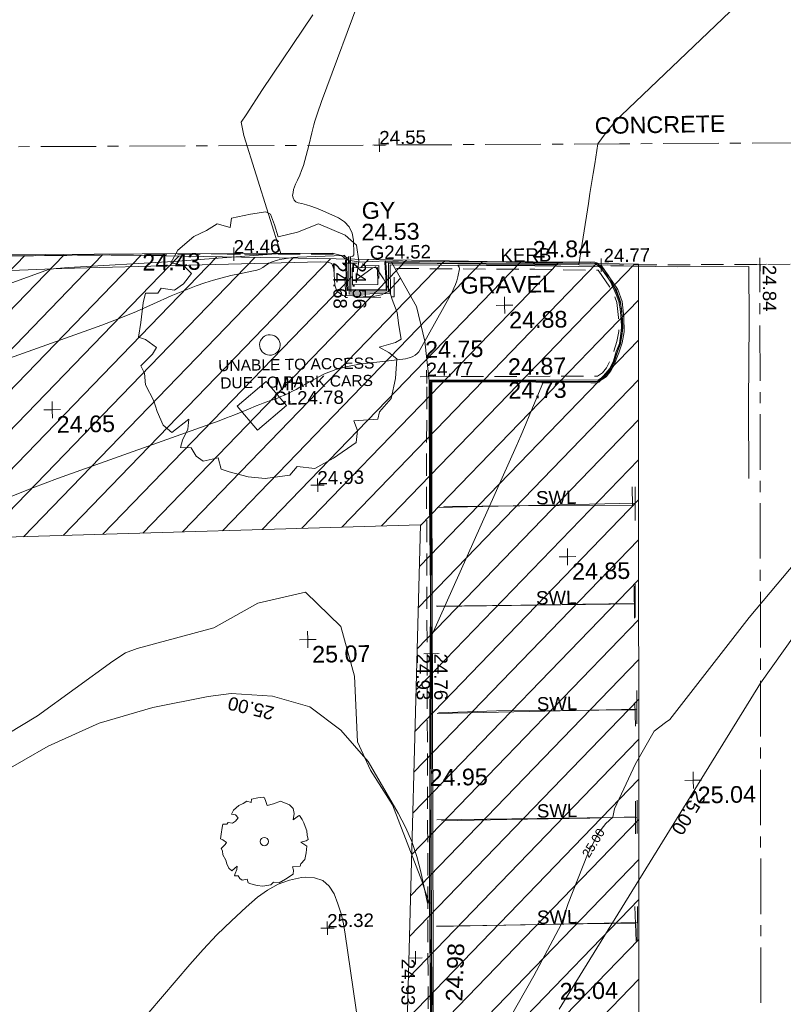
# Model space of a CAD drawing. Header units: millimetres. Extents: x -290717 to 520720, y -88450 to 287762.
# Tile 129 of 256: x -246548 to -229375, y 153952 to 176113. Entities that reach past the tile are written whole.
import ezdxf

# ---------------------------------------------------------------- set-up
doc = ezdxf.new("R2010")
doc.units = ezdxf.units.MM
for name, pattern in [('IMPORT-CENTER _6_', [2000, 1250, -250, 250, -250]), ('IMPORT-DASHED _2_', [750, 500, -250]), ('IMPORT-UG_ELEC_STREET LIGHTING_QLB2 _2_', [2700, 1500, -300, 0, -250, 150, -300, 0, -200])]:
    doc.linetypes.add(name, pattern=pattern)
for name, color, linetype, lineweight, true_color in [('00_TOPO_KERB_BOTTOM', 1, 'Continuous', 9, 0xff0000), ('00_TOPO_KERB_TOP', 7, 'Continuous', 9, 0xa500a5), ('00_TOPO_LEVEL_SPOT', 7, 'Continuous', 9, 0x666666), ('00_TOPO_ROAD_MARKING_WHITE_CONTINUOUS', 7, 'Continuous', 9, 0x999999), ('00_TOPO_SERV_GULLY', 7, 'Continuous', 9, 0x5252a5), ('00_UAV_FORM_LINES', 7, 'Continuous', 9, 0x666666), ('01_DTM_CONTOUR_MJR', 7, 'Continuous', 9, 0x7f3f00), ('01_DTM_CONTOUR_MJR_LABELS', 7, 'Continuous', 9, 0x7f3f00), ('01_DTM_CONTOUR_MNR', 7, 'Continuous', 9, 0xa5a552), ('12333-PUM-2D-U-0001-C01 - Rev2_REVIT IMPORT_dwg', 7, 'Continuous', 9, 0x767676), ('CONTOURS_INDEX', 4, 'Continuous', 9, 0x00ffff), ('CONTOURS_INDEX_LVL', 4, 'Continuous', 9, 0x00ffff), ('CONTOURS_MINOR', 7, 'Continuous', 9, 0x00a5a5), ('FORM_LINE', 7, 'IMPORT-DASHED _2_', 9, 0x00a500), ('FORM_LINE_LVL', 7, 'Continuous', 9, 0x00a500), ('GULLY', 7, 'Continuous', 9, 0x7fbfff), ('GULLY_LVL', 7, 'Continuous', 9, 0x7fbfff), ('KERB_BOTTOM', 7, 'Continuous', 9, 0x0000a5), ('KERB_BOTTOM_LVL', 7, 'Continuous', 9, 0x0000a5), ('KERB_BOTTOM_TXT', 7, 'Continuous', 9, 0x0000a5), ('KERB_TOP', 2, 'Continuous', 9, 0xffff00), ('KERB_TOP_LVL', 2, 'Continuous', 9, 0xffff00), ('MANHOLES', 7, 'Continuous', 9, 0xa50000), ('MANHOLES_LVL', 7, 'Continuous', 9, 0xa50000), ('MANHOLES_TXT', 7, 'Continuous', 9, 0xa50000), ('MARKINGS_WHITE_LINE', 7, 'Continuous', 9, 0xc0c0c0), ('MARKINGS_WHITE_LINE_TXT', 7, 'Continuous', 9, 0xc0c0c0), ('PUM-UNABLE TO SURVEY', 190, 'Continuous', 9, 0x7f00ff), ('ROAD_CROWNLINE', 7, 'IMPORT-CENTER _6_', 9, 0xa500a5), ('ROAD_CROWNLINE_LVL', 7, 'Continuous', 9, 0xa500a5), ('SPOT_HEIGHTS_LVL', 7, 'Continuous', 9, 0x00a500), ('TREE', 7, 'Continuous', 9, 0x00a500)]:
    doc.layers.add(name, color=color, linetype=linetype, lineweight=lineweight, true_color=true_color)
for name, color, linetype, lineweight in [('00_TOPO_ROAD_EDGE', 7, 'Continuous', 9), ('00_TOPO_SURFACE', 7, 'Continuous', 9), ('00_TOPO_SURVEY_TEXT', 7, 'Continuous', 9), ('CHANGE_OF_SURFACE', 7, 'IMPORT-DASHED _2_', 9), ('CHANGE_OF_SURFACE_LVL', 7, 'Continuous', 9)]:
    doc.layers.add(name, color=color, linetype=linetype, lineweight=lineweight)
doc.styles.add('Arial_1', font='arial.ttf', dxfattribs={"height": 250})
doc.styles.add('Arial_3', font='arial.ttf', dxfattribs={"height": 300})
doc.styles.add('Swis721 Lt BT_1', font='swissl.ttf', dxfattribs={"height": 200})
doc.styles.add('Swis721 Lt BT_2', font='swissl.ttf', dxfattribs={"height": 375})

# ---------------------------------------------------------------- blocks, each defined once
blk = doc.blocks.new('12333-PUM-2D-U-0001-C01 - Rev2_REVIT IMPORT_dwg_MM-2077200-Site Location Plan Existing')
at = {"layer": '00_TOPO_LEVEL_SPOT', "color": 254, "true_color": 0xcccccc, "flags": 128}
for points in [[(0, -500), (0, 0), (-500, 0)], [(500, 0), (0, 0), (0, 500)]]:
    blk.add_lwpolyline(points, dxfattribs=at)
blk = doc.blocks.new('12333-PUM-2D-U-0001-C01 - Rev2_REVIT IMPORT_dwg_MGS62954_T2_Galway_ITM_3d_Rev1-2077680-Site Location Plan Existing')
at = {"layer": '00_TOPO_KERB_BOTTOM', "color": 254, "true_color": 0xcccccc, "flags": 128}
for points in [[(533666664, 725730244), (533666638, 725730205), (533666654, 725729866), (533666654, 725729596), (533665795, 725729601), (533665778, 725730275)], [(533666664, 725730244), (533667419, 725730211), (533669972, 725730157), (533671262, 725730133), (533671360, 725730125), (533671402, 725730114), (533671473, 725730055), (533671573, 725729943), (533671663, 725729822), (533671758, 725729627), (533671854, 725729401), (533671911, 725729239), (533671944, 725729074), (533671957, 725728822), (533671967, 725728646), (533671950, 725728512), (533671908, 725728279), (533671832, 725728103), (533671767, 725727893), (533671683, 725727714), (533671534, 725727544), (533671405, 725727429), (533671354, 725727412), (533671224, 725727413), (533669365, 725727468), (533667616, 725727494), (533667581, 725724838), (533667567, 725722801), (533667492, 725719548), (533667427, 725716204), (533667394, 725713065)]]:
    blk.add_lwpolyline(points, dxfattribs=at)
at = {"layer": '00_TOPO_KERB_TOP', "color": 254, "true_color": 0xcccccc, "flags": 128}
for points in [[(533666663, 725730214), (533666658, 725730199), (533666674, 725729866), (533666675, 725729575), (533665775, 725729581), (533665758, 725730275)], [(533666663, 725730214), (533666833, 725730207), (533666945, 725730202), (533667418, 725730181), (533669971, 725730127), (533671260, 725730104), (533671354, 725730095), (533671388, 725730086), (533671452, 725730034), (533671550, 725729924), (533671637, 725729806), (533671731, 725729614), (533671826, 725729390), (533671883, 725729231), (533671914, 725729070), (533671927, 725728825), (533671938, 725728647), (533671921, 725728516), (533671880, 725728287), (533671804, 725728113), (533671739, 725727903), (533671657, 725727731), (533671513, 725727565), (533671390, 725727456), (533671349, 725727442), (533671224, 725727442), (533669366, 725727498), (533667586, 725727524), (533667551, 725724839), (533667538, 725722802), (533667468, 725719548), (533667441, 725718282), (533667397, 725716205), (533667364, 725713066)]]:
    blk.add_lwpolyline(points, dxfattribs=at)
at = {"layer": '00_TOPO_ROAD_EDGE', "color": 254, "true_color": 0xcccccc, "flags": 128}
blk.add_lwpolyline([(533642860, 725730792), (533643165, 725730704), (533645338, 725730690), (533645446, 725730745), (533645513, 725730761), (533646242, 725730793), (533646874, 725730770), (533647678, 725730772), (533649516, 725730735), (533654684, 725730560), (533661185, 725730494), (533665456, 725730435), (533665664, 725730377), (533665778, 725730275), (533666073, 725730224), (533666664, 725730244)], dxfattribs=at)
at = {"layer": '00_TOPO_ROAD_MARKING_WHITE_CONTINUOUS', "color": 254, "true_color": 0xcccccc}
for p, q in [((533672110, 725722100), (533672120, 725722830)), ((533672090, 725719670), (533672090, 725720200)), ((533672050, 725717250), (533672060, 725717980)), ((533672020, 725714830), (533672010, 725715610))]:
    blk.add_line(p, q, dxfattribs=at)
at = {"layer": '00_TOPO_ROAD_MARKING_WHITE_CONTINUOUS', "color": 254, "true_color": 0xcccccc, "flags": 128}
for points in [[(533671720, 725730040), (533673210, 725729990), (533674820, 725729970), (533674810, 725728730), (533674760, 725726890), (533674740, 725725200)], [(533667870, 725724690), (533670430, 725724670), (533672110, 725724630), (533672110, 725725060)], [(533672115, 725722430), (533670960, 725722440), (533669560, 725722440), (533667660, 725722450)], [(533667670, 725720050), (533668970, 725720070), (533670460, 725720050), (533672090, 725720040)], [(533672055, 725717630), (533671030, 725717620), (533669160, 725717620), (533667690, 725717620)], [(533672015, 725715240), (533670840, 725715240), (533669100, 725715240), (533667540, 725715250)]]:
    blk.add_lwpolyline(points, dxfattribs=at)
at = {"layer": '00_TOPO_SERV_GULLY', "color": 254, "true_color": 0xcccccc}
for p, q in [((533665900, 725730095), (533666471, 725730095)), ((533665900, 725730095), (533665900, 725729714)), ((533666471, 725730095), (533666471, 725729714)), ((533665900, 725729714), (533666471, 725729714))]:
    blk.add_line(p, q, dxfattribs=at)
at = {"layer": '00_TOPO_SURFACE', "color": 254, "true_color": 0xcccccc, "flags": 128}
blk.add_lwpolyline([(533667586, 725727524), (533667510, 725728420), (533667330, 725729200), (533666790, 725730209)], dxfattribs=at)
at = {"layer": '00_UAV_FORM_LINES', "color": 254, "true_color": 0xcccccc, "flags": 128}
blk.add_lwpolyline([(533666986, 725729842), (533666697, 725729541), (533666548, 725729479), (533666365, 725729446), (533665682, 725729481), (533665548, 725729576), (533665503, 725729715), (533665488, 725730074), (533665448, 725730201), (533665356, 725730232), (533665199, 725730247), (533662227, 725730222), (533659375, 725730193), (533656327, 725730127)], dxfattribs=at)
at = {"layer": '01_DTM_CONTOUR_MJR', "color": 254, "true_color": 0xcccccc, "flags": 128}
for points in [[(533657263, 725719340), (533658650, 725720141), (533660365, 725721340), (533660650, 725721524), (533660921, 725721611), (533662650, 725722048), (533663646, 725722589), (533664727, 725722818), (533665506, 725722032), (533665797, 725720908), (533665838, 725719428), (533666113, 725718784), (533666597, 725717996), (533667229, 725716271), (533667264, 725716157), (533667390, 725715750), (533667384, 725714160), (533667377, 725713064)], [(533669000, 725712890), (533669705, 725714089), (533670340, 725715240), (533670512, 725715705), (533670964, 725716799), (533671100, 725717061), (533671204, 725717263), (533671384, 725717492), (533671550, 725717630), (533671592, 725717817), (533672075, 725718826), (533672512, 725719548), (533672772, 725719743), (533672871, 725719811), (533673407, 725720474), (533674690, 725722070), (533676097, 725723692)]]:
    blk.add_lwpolyline(points, dxfattribs=at)
at = {"layer": '01_DTM_CONTOUR_MNR', "color": 254, "true_color": 0xcccccc, "flags": 128}
blk.add_lwpolyline([(533656429, 725729268), (533659070, 725730180), (533659248, 725730200), (533659529, 725730216), (533661878, 725730311), (533664300, 725730450), (533663515, 725733120), (533663460, 725733420), (533663576, 725733584), (533663955, 725734142), (533665116, 725735808)], dxfattribs=at)
at = {"xscale": 0.375, "yscale": 0.375, "zscale": 0.375}
for p in [(533669315, 725729193), (533659101, 725727020), (533670630, 725723510), (533664755, 725721748), (533673370, 725718430)]:
    blk.add_blockref('12333-PUM-2D-U-0001-C01 - Rev2_REVIT IMPORT_dwg_MM-2077200-Site Location Plan Existing', p, dxfattribs=at)
at = {"layer": '00_TOPO_KERB_BOTTOM', "color": 251, "true_color": 0x666666, "insert": (533669365, 725727463), "char_height": 375, "width": 1495.9, "attachment_point": 1, "line_spacing_factor": 1.005062, "style": 'Swis721 Lt BT_2'}
blk.add_mtext('24.73', dxfattribs=at)
at = {"layer": '00_TOPO_KERB_BOTTOM', "color": 251, "true_color": 0x666666, "insert": (533667716, 725713559), "char_height": 375, "width": 1495.9, "attachment_point": 1, "rotation": 86.9207, "line_spacing_factor": 1.005062, "style": 'Swis721 Lt BT_2'}
blk.add_mtext('24.98', dxfattribs=at)
at = {"layer": '00_TOPO_KERB_TOP', "color": 251, "true_color": 0x666666, "char_height": 375, "width": 1495.9, "attachment_point": 1, "line_spacing_factor": 1.005062, "style": 'Swis721 Lt BT_2'}
for s, insert in [('24.84', (533669971, 725730626)), ('24.87', (533669366, 725727996)), ('24.95', (533667441, 725718780))]:
    blk.add_mtext(s, dxfattribs=dict(at, insert=insert))
at = {"layer": '00_TOPO_LEVEL_SPOT', "char_height": 375, "width": 1495.9, "attachment_point": 1, "line_spacing_factor": 1.005062, "style": 'Swis721 Lt BT_2'}
for s, insert in [('24.88', (533669410, 725729045)), ('24.65', (533659196, 725726873)), ('24.85', (533670725, 725723363)), ('25.07', (533664850, 725721600)), ('25.04', (533673465, 725718283)), ('25.04', (533670284, 725713921))]:
    blk.add_mtext(s, dxfattribs=dict(at, insert=insert))
at = {"layer": '00_TOPO_ROAD_EDGE', "color": 251, "true_color": 0x666666, "insert": (533661185, 725730489), "char_height": 375, "width": 1495.9, "attachment_point": 1, "line_spacing_factor": 1.005062, "style": 'Swis721 Lt BT_2'}
blk.add_mtext('24.43', dxfattribs=at)
at = {"layer": '00_TOPO_SERV_GULLY', "color": 251, "true_color": 0x666666, "char_height": 375, "attachment_point": 1, "line_spacing_factor": 1.005062, "style": 'Swis721 Lt BT_2'}
for s, insert, width in [('GY', (533666139, 725731565), 821.56), ('24.53', (533666121, 725731082), 1495.9)]:
    blk.add_mtext(s, dxfattribs=dict(at, insert=insert, width=width))
at = {"layer": '00_TOPO_SURFACE', "color": 251, "true_color": 0x666666, "insert": (533667510, 725728415), "char_height": 375, "width": 1495.9, "attachment_point": 1, "line_spacing_factor": 1.005062, "style": 'Swis721 Lt BT_2'}
blk.add_mtext('24.75', dxfattribs=at)
at = {"layer": '00_TOPO_SURVEY_TEXT', "color": 251, "true_color": 0x666666, "char_height": 375, "attachment_point": 1, "line_spacing_factor": 1.005062, "style": 'Swis721 Lt BT_2'}
for s, insert, width in [('CONCRETE', (533671411, 725733386), 3286.24), ('GRAVEL', (533668331, 725729844), 2322.21)]:
    blk.add_mtext(s, dxfattribs=dict(at, insert=insert, width=width))
at = {"layer": '01_DTM_CONTOUR_MJR_LABELS', "color": 251, "true_color": 0x666666, "insert": (533671016, 725717114), "char_height": 200, "width": 797.8, "attachment_point": 2, "rotation": 57.4744, "line_spacing_factor": 1.005062, "style": 'Swis721 Lt BT_1'}
blk.add_mtext('25.00', dxfattribs=at)
blk = doc.blocks.new('12333-PUM-2D-U-0001-C01 - Rev2_REVIT IMPORT_dwg_TREE_1-V219-Site Location Plan Existing')
at = {"layer": 'TREE', "color": 9, "true_color": 0xaae1aa, "flags": 128}
blk.add_lwpolyline([(-230.614, 433.535), (-189.325, 457.704), (-140.987, 443.605), (-135.952, 477.845), (-64.451, 491.944), (-6.042, 500), (11.078, 490.937), (25.176, 449.648), (38.268, 405.337), (110.775, 421.45), (190.332, 451.662), (289.023, 406.344), (331.319, 368.077), (339.376, 308.661), (327.291, 238.167), (388.721, 281.47), (400.806, 286.506), (430.01, 240.181), (449.144, 202.92), (461.229, 162.638), (479.355, 113.293), (484.391, 64.955), (492.447, 13.595), (471.299, 1.511), (409.869, -15.609), (445.116, -35.75), (475.327, -59.919), (468.278, -133.434), (451.158, -208.963), (406.848, -258.308), (399.799, -285.498), (310.171, -289.527), (323.263, -326.788), (317.221, -371.098), (230.614, -428.499), (160.121, -465.76), (94.663, -457.704), (66.465, -489.93), (-26.183, -500), (-89.627, -492.951), (-161.128, -473.817), (-190.332, -462.739), (-201.41, -419.436), (-257.805, -431.521), (-283.988, -412.387), (-302.115, -380.161), (-341.39, -379.154), (-334.34, -351.964), (-313.192, -310.675), (-309.164, -272.407), (-372.608, -321.752), (-404.834, -293.555), (-426.989, -242.195), (-438.066, -201.913), (-469.285, -141.49), (-472.306, -97.18), (-485.398, -69.99), (-440.081, -26.687), (-424.975, -2.518), (-466.264, 28.701), (-492.447, 37.764), (-482.377, 93.152), (-472.306, 165.66), (-463.243, 201.913), (-416.918, 201.913), (-403.827, 220.04), (-353.474, 211.984), (-319.235, 235.146), (-289.023, 273.414), (-320.242, 304.632), (-365.559, 314.703), (-339.376, 361.027), (-277.946, 411.38)], close=True, dxfattribs=at)
blk = doc.blocks.new('12333-PUM-2D-U-0001-C01 - Rev2_REVIT IMPORT_dwg_SPOT-2077769-Site Location Plan Existing')
at = {"layer": 'CHANGE_OF_SURFACE_LVL', "color": 253, "true_color": 0xaaaaaa}
for p, q in [((-500, 0), (500, 0)), ((0, 500), (0, -500))]:
    blk.add_line(p, q, dxfattribs=at)
blk = doc.blocks.new('12333-PUM-2D-U-0001-C01 - Rev2_REVIT IMPORT_dwg_SPOT-2077773-Site Location Plan Existing')
at = {"layer": 'FORM_LINE_LVL', "color": 9, "true_color": 0xaae1aa}
for p, q in [((-500, 0), (500, 0)), ((0, 500), (0, -500))]:
    blk.add_line(p, q, dxfattribs=at)
blk = doc.blocks.new('12333-PUM-2D-U-0001-C01 - Rev2_REVIT IMPORT_dwg_SPOT-2077770-Site Location Plan Existing')
at = {"layer": 'KERB_BOTTOM_LVL', "color": 9, "true_color": 0xaaaae1}
for p, q in [((-500, 0), (500, 0)), ((0, 500), (0, -500))]:
    blk.add_line(p, q, dxfattribs=at)
blk = doc.blocks.new('12333-PUM-2D-U-0001-C01 - Rev2_REVIT IMPORT_dwg_SPOT-2077810-Site Location Plan Existing')
at = {"layer": 'KERB_TOP_LVL', "color": 51, "true_color": 0xffffaa}
for p, q in [((-500, 0), (500, 0)), ((0, 500), (0, -500))]:
    blk.add_line(p, q, dxfattribs=at)
blk = doc.blocks.new('12333-PUM-2D-U-0001-C01 - Rev2_REVIT IMPORT_dwg_SPOT-2077774-Site Location Plan Existing')
at = {"layer": 'ROAD_CROWNLINE_LVL', "color": 254, "true_color": 0xe1aae1}
for p, q in [((-500, 0), (500, 0)), ((0, 500), (0, -500))]:
    blk.add_line(p, q, dxfattribs=at)
blk = doc.blocks.new('12333-PUM-2D-U-0001-C01 - Rev2_REVIT IMPORT_dwg_SPOT-2077775-Site Location Plan Existing')
at = {"layer": 'SPOT_HEIGHTS_LVL', "color": 9, "true_color": 0xaae1aa}
for p, q in [((-500, 0), (500, 0)), ((0, 500), (0, -500))]:
    blk.add_line(p, q, dxfattribs=at)
blk = doc.blocks.new('12333-PUM-2D-U-0001-C01 - Rev2_REVIT IMPORT_dwg-1620468-Site Location Plan Existing')
at = {"layer": 'PUM-UNABLE TO SURVEY', "true_color": 0xffffd4}
h = blk.add_hatch(dxfattribs=at)
h.set_pattern_fill('FP_7', style=0, pattern_type=2)
h.set_pattern_definition([(45, (17806.85, 71259.64), (-441.942, 441.942), [])])
h.paths.add_polyline_path([(30061, 27760), (30456, 39449), (30533, 50623), (30585, 62474), (30708, 75059), (30853, 85624), (30968, 97010), (31259, 114210), (19365, 114631), (4354, 114760), (4389, 108427), (17157, 108318), (26261, 108435), (25725, 96363), (25402, 84043), (25100, 71572), (25029, 58626), (24920, 45261), (24821, 38014), (24564, 37097), (24378, 36217), (20238, 32661), (5660, 33301), (5349, 28242), (24233, 27869), (28527, 27789)])
h.paths.add_polyline_path([(25887, 27906), (25925, 28364), (26420, 28287), (26414, 27906)])
h.paths.add_polyline_path([(24820, 113860), (24827, 114241), (25392, 114241), (25385, 113860)])
at = {"layer": 'CHANGE_OF_SURFACE', "color": 253, "true_color": 0xaaaaaa, "flags": 128}
for points in [[(6661, 114850), (8309, 114826), (13107, 114704), (17885, 114638), (20628, 114609), (21660, 114609), (22671, 114583), (24626, 114555), (24785, 114348)], [(25433, 49544), (25684, 64532), (25731, 67669), (25896, 76996), (26087, 87422), (26299, 101632), (26411, 109424), (26456, 111762), (30295, 111709), (30412, 111779), (30498, 111892), (30558, 111996), (30674, 112266), (30747, 112480), (30791, 112708), (30794, 113020), (30763, 113357), (30681, 113597), (30356, 114091), (28929, 114138), (25761, 114211), (25754, 113572), (24661, 113575), (24666, 114349), (24746, 114348)]]:
    blk.add_lwpolyline(points, dxfattribs=at)
at = {"layer": 'CONTOURS_INDEX', "color": 131, "true_color": 0xaaffff, "flags": 128}
for points in [[(16682, 102987), (17798, 103595), (18953, 104093), (20166, 104428), (21417, 104652), (21930, 104708), (22860, 104635), (23695, 104378), (24387, 103845), (24985, 103129), (25640, 101954), (25799, 101635), (25936, 101308), (26043, 100970), (26129, 100623), (26268, 99919), (26348, 99919), (26339, 98773), (26334, 98200), (26329, 97627)], [(29188, 97482), (33838, 104739), (36203, 107943)]]:
    blk.add_lwpolyline(points, dxfattribs=at)
at = {"layer": 'CONTOURS_MINOR', "color": 254, "true_color": 0xaae1e1, "flags": 128}
for points in [[(17003, 109206), (17554, 109416), (18109, 109614), (21768, 110855), (21937, 110914), (22104, 110974), (22271, 111038), (22437, 111102), (22611, 111172), (22690, 111202), (22769, 111232), (22849, 111259), (22930, 111286), (23010, 111312), (23090, 111341), (23169, 111372), (23247, 111404), (23262, 111411), (23347, 111449), (23431, 111488), (23514, 111530), (23596, 111574), (23915, 111748), (24161, 111864), (24414, 111960), (24676, 112024), (24945, 112068), (25925, 112167), (25983, 112176), (26040, 112188), (26096, 112205), (26151, 112226), (26201, 112254), (26246, 112287), (26285, 112328), (26318, 112375), (27058, 113659), (27100, 113741), (27138, 113824), (27168, 113911), (27194, 113999), (27238, 114179), (27229, 114214), (27198, 114259), (28928, 114236), (29040, 114234), (29095, 114233), (29151, 114233), (29207, 114232), (29263, 114232), (29335, 114231), (29396, 114231), (29457, 114230), (29518, 114230), (29918, 114229), (30158, 115594), (30198, 115818), (30237, 116043), (30277, 116267), (30317, 116491), (30398, 116939), (30563, 117158), (30649, 117265), (30738, 117369), (30832, 117468), (30930, 117564), (33918, 120329)], [(17082, 112347), (18769, 112911), (19167, 113049), (19562, 113194), (19953, 113348), (20342, 113508), (20744, 113680), (20931, 113757), (21120, 113830), (21310, 113897), (21502, 113962), (21696, 114019), (21891, 114071), (22088, 114116), (22286, 114155), (22604, 114210), (22676, 114228), (22746, 114252), (22811, 114286), (22874, 114326), (22937, 114366), (23002, 114400), (23071, 114425), (23143, 114445), (23195, 114455), (23296, 114473), (23396, 114486), (23498, 114495), (23599, 114500), (24635, 114520), (24656, 114511), (24688, 114479), (24823, 114498), (24841, 114505), (24864, 114531), (24868, 114550), (24864, 114863), (24833, 115024), (24772, 115165), (24668, 115278), (24534, 115372), (24117, 115564), (24018, 115607), (23918, 115645), (23816, 115678), (23713, 115707), (23635, 115726), (23583, 115753), (23543, 115788), (23522, 115837), (23512, 115894), (23521, 115960), (23534, 116025), (23555, 116088), (23582, 116149), (23628, 116239), (23678, 116346), (23724, 116454), (23765, 116564), (23801, 116676), (23898, 117009), (23965, 117294), (23988, 117383), (24013, 117473), (24041, 117561), (24071, 117649), (24102, 117736), (24134, 117823), (24167, 117910), (24200, 117997), (25178, 120509)], [(19328, 96856), (20895, 98627), (21202, 98960), (21518, 99284), (21848, 99593), (22188, 99894), (22449, 100116), (22675, 100274), (22913, 100403), (23170, 100487), (23441, 100542), (23531, 100551), (23738, 100530), (23918, 100465), (24059, 100335), (24174, 100161), (24251, 99938), (24318, 99713), (24367, 99483), (24405, 99251), (25202, 92996)]]:
    blk.add_lwpolyline(points, dxfattribs=at)
blk.add_lwpolyline([(26555, 111656), (26537, 110946), (26531, 110691), (26526, 110437), (26522, 110182), (26519, 109928), (26514, 109419), (26478, 105959), (28436, 110157), (28546, 110397), (28656, 110638), (28763, 110880), (28869, 111123), (29078, 111609), (28547, 111622), (28282, 111628), (28017, 111634), (27751, 111639), (27486, 111643)], close=True, dxfattribs=at)
at = {"layer": 'FORM_LINE', "color": 9, "true_color": 0xaae1aa}
blk.add_line((30421, 114208), (37471, 114111), dxfattribs=at)
at = {"layer": 'GULLY', "color": 254, "true_color": 0xd4e9ff}
blk.add_line((25042, 114241), (25042, 114282), dxfattribs=at)
at = {"layer": 'GULLY', "color": 254, "true_color": 0xd4e9ff, "flags": 128}
blk.add_lwpolyline([(25042, 114282), (25419, 114282), (25419, 113999), (25392, 113999)], dxfattribs=at)
at = {"layer": 'KERB_BOTTOM', "color": 9, "true_color": 0xaaaae1, "flags": 128}
blk.add_lwpolyline([(25440, 42937), (25803, 64530), (25850, 67667), (26014, 76994), (26206, 87420), (26417, 101630), (26530, 109422), (26572, 111642), (30327, 111590), (30492, 111689), (30597, 111826), (30665, 111942), (30785, 112224), (30861, 112450), (30910, 112696), (30912, 113025), (30879, 113382), (30789, 113650), (30421, 114208), (28932, 114256), (25639, 114331), (25633, 113690), (24780, 113693), (24785, 114348)], dxfattribs=at)
at = {"layer": 'KERB_TOP', "color": 51, "true_color": 0xffffaa, "flags": 128}
blk.add_lwpolyline([(26167, 87421), (26378, 101631), (26491, 109423), (26534, 111681), (30316, 111628), (30466, 111718), (30565, 111847), (30630, 111960), (30749, 112237), (30824, 112459), (30871, 112700), (30874, 113024), (30841, 113374), (30754, 113633), (30399, 114170), (28931, 114218), (25677, 114292), (25672, 113652), (24741, 113654), (24746, 114348), (24785, 114348)], dxfattribs=at)
at = {"layer": 'MANHOLES', "color": 9, "true_color": 0xe1aaaa, "flags": 128}
blk.add_lwpolyline([(22179, 111172), (22840, 111717), (23288, 111172), (22627, 110628)], close=True, dxfattribs=at)
at = {"layer": 'MARKINGS_WHITE_LINE', "color": 254, "true_color": 0xeaeaea}
for p, q in [((31097, 109202), (31083, 108448)), ((26641, 108819), (31091, 108839)), ((31060, 107015), (31046, 106261)), ((26600, 106587), (31051, 106567)), ((31060, 104621), (31046, 103867)), ((26555, 104182), (31052, 104202)), ((31022, 102152), (31008, 101398)), ((26511, 101790), (31015, 101769)), ((30984, 99758), (30970, 99004)), ((26467, 99384), (30978, 99395))]:
    blk.add_line(p, q, dxfattribs=at)
at = {"layer": 'PUM-UNABLE TO SURVEY', "color": 7, "true_color": 0xffffd4, "flags": 128}
blk.add_lwpolyline([(30533, 50623), (30585, 62474), (30704, 74816), (30853, 85624), (30968, 97010), (31259, 114210), (19365, 114631), (4354, 114760), (4389, 108427), (17157, 108318), (26261, 108435), (25725, 96363), (25402, 84043), (25100, 71572), (25029, 58626)], dxfattribs=at)
at = {"layer": 'ROAD_CROWNLINE', "color": 254, "true_color": 0xe1aae1, "flags": 128}
for points in [[(5866, 117249), (25483, 116994), (30885, 116928), (36288, 116863), (47094, 116732), (75934, 116252)], [(33014, 49544), (33440, 79997), (33992, 114159)]]:
    blk.add_lwpolyline(points, dxfattribs=at)
at = {"layer": 'TREE', "color": 9, "true_color": 0xaae1aa}
blk.add_circle((22621, 101366), 94.2, dxfattribs=at)
blk.add_ellipse((22941, 112539), major_axis=(60, 223), ratio=0.999913, dxfattribs=at)
blk.add_blockref('12333-PUM-2D-U-0001-C01 - Rev2_REVIT IMPORT_dwg_MGS62954_T2_Galway_ITM_3d_Rev1-2077680-Site Location Plan Existing', (-533641080, -725615854))
for name, p, xscale, yscale, zscale in [('12333-PUM-2D-U-0001-C01 - Rev2_REVIT IMPORT_dwg_SPOT-2077774-Site Location Plan Existing', (25483, 116994), 0.3, 0.3, 0.3), ('12333-PUM-2D-U-0001-C01 - Rev2_REVIT IMPORT_dwg_TREE_1-V219-Site Location Plan Existing', (22941, 112539), 6, 6, 6), ('12333-PUM-2D-U-0001-C01 - Rev2_REVIT IMPORT_dwg_SPOT-2077769-Site Location Plan Existing', (22166, 114596), 0.3, 0.3, 0.3), ('12333-PUM-2D-U-0001-C01 - Rev2_REVIT IMPORT_dwg_SPOT-2077810-Site Location Plan Existing', (24746, 114348), 0.3, 0.3, 0.3), ('12333-PUM-2D-U-0001-C01 - Rev2_REVIT IMPORT_dwg_SPOT-2077770-Site Location Plan Existing', (24785, 114348), 0.3, 0.3, 0.3), ('12333-PUM-2D-U-0001-C01 - Rev2_REVIT IMPORT_dwg_SPOT-2077773-Site Location Plan Existing', (30421, 114208), 0.3, 0.3, 0.3), ('12333-PUM-2D-U-0001-C01 - Rev2_REVIT IMPORT_dwg_SPOT-2077774-Site Location Plan Existing', (33992, 114159), 0.3, 0.3, 0.3), ('12333-PUM-2D-U-0001-C01 - Rev2_REVIT IMPORT_dwg_SPOT-2077769-Site Location Plan Existing', (26456, 111762), 0.3, 0.3, 0.3), ('12333-PUM-2D-U-0001-C01 - Rev2_REVIT IMPORT_dwg_SPOT-2077775-Site Location Plan Existing', (23958, 109364), 0.3, 0.3, 0.3), ('12333-PUM-2D-U-0001-C01 - Rev2_REVIT IMPORT_dwg_SPOT-2077810-Site Location Plan Existing', (26435, 105527), 0.3, 0.3, 0.3), ('12333-PUM-2D-U-0001-C01 - Rev2_REVIT IMPORT_dwg_SPOT-2077770-Site Location Plan Existing', (26473, 105526), 0.3, 0.3, 0.3), ('12333-PUM-2D-U-0001-C01 - Rev2_REVIT IMPORT_dwg_TREE_1-V219-Site Location Plan Existing', (22621, 101366), 2, 2, 2), ('12333-PUM-2D-U-0001-C01 - Rev2_REVIT IMPORT_dwg_SPOT-2077775-Site Location Plan Existing', (24005, 99391), 0.3, 0.3, 0.3), ('12333-PUM-2D-U-0001-C01 - Rev2_REVIT IMPORT_dwg_SPOT-2077769-Site Location Plan Existing', (25975, 98688), 0.3, 0.3, 0.3)]:
    blk.add_blockref(name, p, dxfattribs=dict(xscale=xscale, yscale=yscale, zscale=zscale))
at = {"layer": 'CHANGE_OF_SURFACE_LVL', "char_height": 300, "width": 1256.11, "attachment_point": 1, "line_spacing_factor": 0.941778, "style": 'Arial_3'}
for s, insert in [('24.46', (22166, 114911)), ('24.77', (26456, 112077))]:
    blk.add_mtext(s, dxfattribs=dict(at, insert=insert))
at = {"layer": 'CHANGE_OF_SURFACE_LVL', "insert": (25960, 98669), "char_height": 300, "width": 1256.11, "attachment_point": 1, "rotation": 268.9468, "line_spacing_factor": 0.941778, "style": 'Arial_3'}
blk.add_mtext('24.93', dxfattribs=at)
at = {"layer": 'CONTOURS_INDEX_LVL', "char_height": 300, "width": 1256.11, "attachment_point": 1, "line_spacing_factor": 0.941778, "style": 'Arial_3'}
for insert, rotation in [((22842, 104093), 165.3868), ((32584, 102199), 237.3482)]:
    blk.add_mtext('25.00', dxfattribs=dict(at, insert=insert, rotation=rotation))
at = {"layer": 'FORM_LINE_LVL', "insert": (30480, 114569), "char_height": 300, "width": 1256.11, "attachment_point": 1, "line_spacing_factor": 0.941778, "style": 'Arial_3'}
blk.add_mtext('24.77', dxfattribs=at)
at = {"layer": 'GULLY_LVL', "insert": (25224, 114728), "char_height": 300, "width": 1645.43, "attachment_point": 1, "line_spacing_factor": 0.941778, "style": 'Arial_3'}
blk.add_mtext('G24.52', dxfattribs=at)
at = {"layer": 'KERB_BOTTOM_LVL', "char_height": 300, "width": 1256.11, "attachment_point": 1, "line_spacing_factor": 0.941778, "style": 'Arial_3'}
for s, insert, rotation in [('24.56', (25130, 114360), 269.6074), ('24.76', (26817, 105523), 268.9468)]:
    blk.add_mtext(s, dxfattribs=dict(at, insert=insert, rotation=rotation))
at = {"layer": 'KERB_BOTTOM_TXT', "insert": (28163, 114611), "char_height": 300, "width": 1362.62, "attachment_point": 1, "line_spacing_factor": 0.941778, "style": 'Arial_3'}
blk.add_mtext('KERB', dxfattribs=at)
at = {"layer": 'KERB_TOP_LVL', "char_height": 300, "width": 1256.11, "attachment_point": 1, "line_spacing_factor": 0.941778, "style": 'Arial_3'}
for s, insert, rotation in [('24.68', (24695, 114373), 269.6074), ('24.93', (26421, 105529), 268.9468)]:
    blk.add_mtext(s, dxfattribs=dict(at, insert=insert, rotation=rotation))
at = {"layer": 'MANHOLES_LVL', "insert": (22999, 111487), "char_height": 300, "width": 1895.19, "attachment_point": 1, "line_spacing_factor": 0.941778, "style": 'Arial_3'}
blk.add_mtext('CL24.78', dxfattribs=at)
at = {"layer": 'MANHOLES_TXT', "insert": (23024, 111813), "char_height": 300, "width": 774.97, "attachment_point": 1, "line_spacing_factor": 0.941778, "style": 'Arial_3'}
blk.add_mtext('MH', dxfattribs=at)
at = {"layer": 'MARKINGS_WHITE_LINE_TXT', "char_height": 300, "width": 1083.49, "attachment_point": 1, "line_spacing_factor": 0.941778, "style": 'Arial_3'}
for insert in [(28866, 109144), (28826, 106892), (28804, 104507), (28763, 102095), (28722, 99704)]:
    blk.add_mtext('SWL', dxfattribs=dict(at, insert=insert))
at = {"layer": 'PUM-UNABLE TO SURVEY', "color": 51, "true_color": 0xffff7f, "insert": (23527, 112219), "char_height": 250, "width": 4156.5, "attachment_point": 2, "line_spacing_factor": 0.941778, "style": 'Arial_1'}
blk.add_mtext('UNABLE TO ACCESS\\PDUE TO PARK CARS', dxfattribs=at)
at = {"layer": 'ROAD_CROWNLINE_LVL', "insert": (25483, 117309), "char_height": 300, "width": 1256.11, "attachment_point": 1, "line_spacing_factor": 0.941778, "style": 'Arial_3'}
blk.add_mtext('24.55', dxfattribs=at)
at = {"layer": 'ROAD_CROWNLINE_LVL', "insert": (34357, 114141), "char_height": 300, "width": 1256.11, "attachment_point": 1, "rotation": 269.0744, "line_spacing_factor": 0.941778, "style": 'Arial_3'}
blk.add_mtext('24.84', dxfattribs=at)
at = {"layer": 'SPOT_HEIGHTS_LVL', "char_height": 300, "width": 1256.11, "attachment_point": 1, "line_spacing_factor": 0.941778, "style": 'Arial_3'}
for s, insert in [('24.93', (23958, 109679)), ('25.32', (24005, 99706))]:
    blk.add_mtext(s, dxfattribs=dict(at, insert=insert))

msp = doc.modelspace()

# ---------------------------------------------------------------- block references
at = {"layer": '12333-PUM-2D-U-0001-C01 - Rev2_REVIT IMPORT_dwg', "color": 254, "linetype": 'IMPORT-UG_ELEC_STREET LIGHTING_QLB2 _2_', "true_color": 0xffd4d4, "rotation": 0.9999999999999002}
msp.add_blockref('12333-PUM-2D-U-0001-C01 - Rev2_REVIT IMPORT_dwg-1620468-Site Location Plan Existing', (-261895, 55870), dxfattribs=at)

doc.saveas('drawing.dxf')
